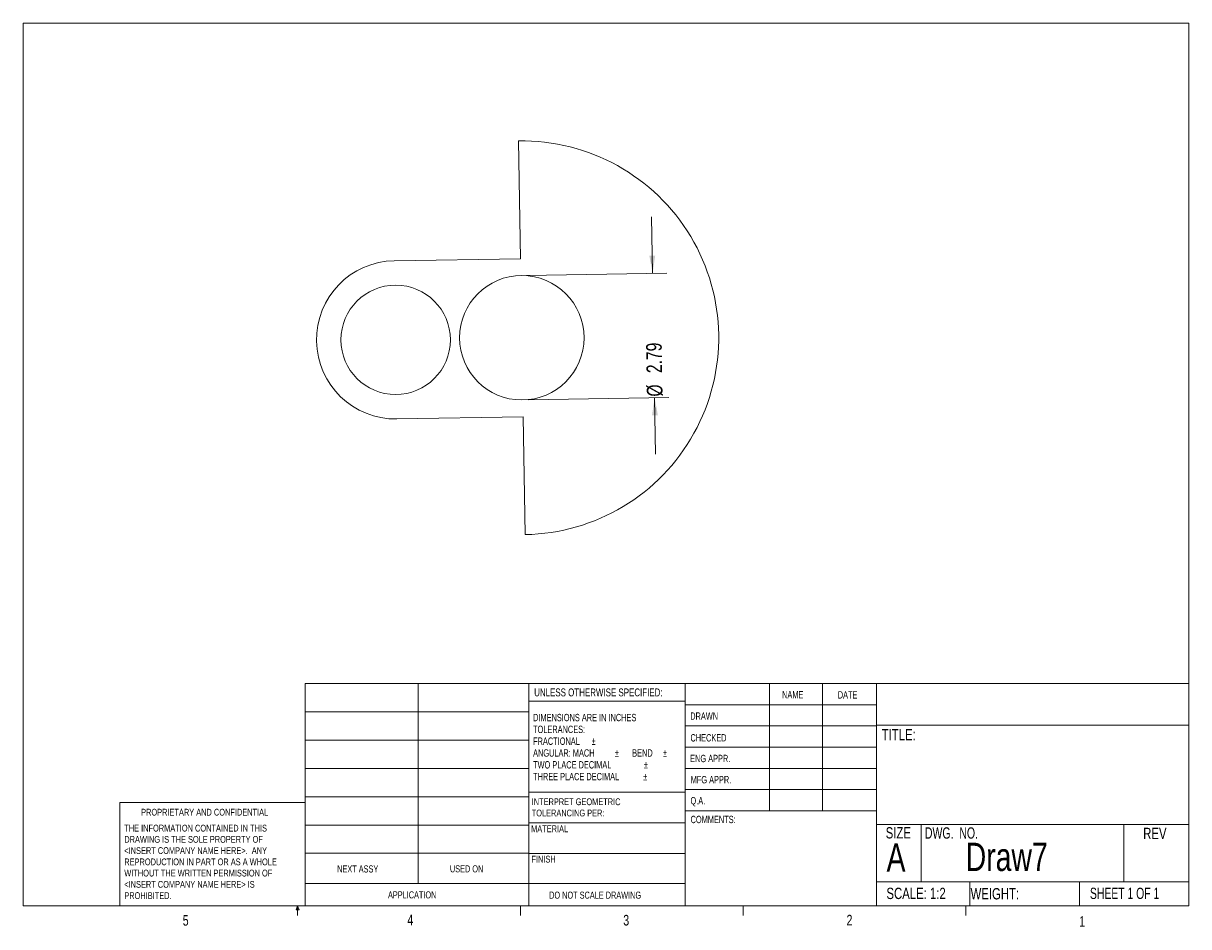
# Model space of a CAD drawing. Header units: millimetres. Extents: x 0.8 to 27, y 0.5 to 20.8.
import ezdxf

# ---------------------------------------------------------------- set-up
doc = ezdxf.new("R2010")
doc.units = ezdxf.units.MM
doc.styles.add('SLDTEXTSTYLE0', font='TXT', dxfattribs={"width": 0.75})
doc.styles.add('SLDTEXTSTYLE1', font='TXT', dxfattribs={"width": 0.6875})
doc.styles.add('SLDTEXTSTYLE2', font='TXT', dxfattribs={"width": 0.694444})

# ---------------------------------------------------------------- blocks, each defined once
blk = doc.blocks.new('SW_BLOCK_DIMENSION_0')
at = {"color": 0, "linetype": 'Continuous', "lineweight": 0}
for p, q in [((-0.026, 3.11), (-0.026, -0.04)), ((2.768, 3.11), (2.768, -0.04)), ((-0.026, 0.278), (-1.296, 0.278)), ((2.768, 0.278), (4.038, 0.278))]:
    blk.add_line(p, q, dxfattribs=at)
for points in [[(-0.026, 0.278), (-0.422, 0.344), (-0.422, 0.212)], [(2.768, 0.278), (3.164, 0.212), (3.164, 0.344)]]:
    blk.add_solid(points, dxfattribs=at)
at = {"color": 0, "linetype": 'Continuous', "lineweight": 0, "char_height": 0.35, "attachment_point": 1, "style": 'SLDTEXTSTYLE0'}
for s, insert in [('%%c', (0, 0.451)), ('2.79', (0.528, 0.451))]:
    blk.add_mtext(s, dxfattribs=dict(at, insert=insert))
blk = doc.blocks.new('drive')
at = {"color": 7, "linetype": 'Continuous', "lineweight": 0}
for p, q in [((3.237, 0.13), (3.237, 2.963)), ((6.788, 0.13), (6.788, 2.963)), ((0.593, 0.13), (3.237, 0.13)), ((9.433, 0.13), (6.788, 0.13))]:
    blk.add_line(p, q, dxfattribs=at)
for centre, radius in [((5.013, 2.963), 1.228), ((5.013, 0.13), 1.397)]:
    blk.add_circle(centre, radius, dxfattribs=at)
for centre, radius, start, end in [((5.013, 2.963), 1.776, 0, 180), ((5.013, 0.13), 4.42, 180, 0)]:
    blk.add_arc(centre, radius, start, end, dxfattribs=at)
blk.add_blockref('SW_BLOCK_DIMENSION_0', (3.642, -3.107), dxfattribs=at)
blk = doc.blocks.new('SW_NOTE_0')
at = {"color": 0, "linetype": 'Continuous', "lineweight": 0, "char_height": 0.1524, "attachment_point": 1, "style": 'SLDTEXTSTYLE0'}
for s, insert in [('INTERPRET GEOMETRIC', (0, 0.196)), ('TOLERANCING PER:', (0, -0.056))]:
    blk.add_mtext(s, dxfattribs=dict(at, insert=insert))
blk = doc.blocks.new('SW_NOTE_1')
at = {"color": 0, "linetype": 'Continuous', "lineweight": 0, "char_height": 0.1651, "attachment_point": 1, "style": 'SLDTEXTSTYLE0'}
for s, insert in [('DIMENSIONS ARE IN INCHES', (0, 0.213)), ('TOLERANCES:', (0, -0.052)), ('FRACTIONAL', (0, -0.317)), ('%%p', (1.315, -0.317)), ('ANGULAR: MACH', (0, -0.582)), ('%%p', (1.837, -0.582)), ('     BEND ', (1.995, -0.582)), ('%%p', (2.916, -0.582)), ('TWO PLACE DECIMAL    ', (0, -0.848)), ('%%p', (2.488, -0.848)), ('THREE PLACE DECIMAL  ', (0, -1.113)), ('%%p', (2.473, -1.113))]:
    blk.add_mtext(s, dxfattribs=dict(at, insert=insert))
blk = doc.blocks.new('SW_NOTE_2')
at = {"color": 0, "linetype": 'Continuous', "lineweight": 0, "char_height": 0.1524, "attachment_point": 1, "style": 'SLDTEXTSTYLE0'}
for s, insert in [('THE INFORMATION CONTAINED IN THIS', (0, 0.196)), ('DRAWING IS THE SOLE PROPERTY OF', (0, -0.056)), ('<INSERT COMPANY NAME HERE>.  ANY ', (0, -0.308)), ('REPRODUCTION IN PART OR AS A WHOLE', (0, -0.561)), ('WITHOUT THE WRITTEN PERMISSION OF', (0, -0.813)), ('<INSERT COMPANY NAME HERE> IS ', (0, -1.066)), ('PROHIBITED.', (0, -1.318))]:
    blk.add_mtext(s, dxfattribs=dict(at, insert=insert))

msp = doc.modelspace()

# ---------------------------------------------------------------- linework, layer by layer
at = {"color": 7, "linetype": 'Continuous', "lineweight": 0}
for p, q in [((0.838, 20.808), (27, 20.808)), ((0.838, 20.808), (0.838, 0.996)), ((27, 0.996), (27, 20.808)), ((7.165, 5.985), (27, 5.985)), ((7.165, 0.996), (7.165, 5.985)), ((9.7, 5.985), (9.7, 1.494)), ((12.187, 0.996), (12.187, 5.985)), ((15.696, 5.985), (15.696, 0.996)), ((17.586, 5.985), (17.586, 3.128)), ((18.776, 5.985), (18.776, 3.128)), ((19.993, 5.985), (19.993, 0.996)), ((15.696, 5.593), (12.187, 5.593)), ((15.696, 5.509), (19.993, 5.509)), ((7.165, 5.35), (12.187, 5.35)), ((15.696, 5.033), (19.993, 5.033)), ((19.993, 5.053), (27, 5.053)), ((7.165, 4.715), (12.187, 4.715)), ((15.696, 4.557), (19.993, 4.557)), ((7.165, 4.08), (12.187, 4.08)), ((19.993, 4.08), (15.696, 4.08)), ((7.165, 3.445), (12.187, 3.445)), ((12.187, 3.545), (15.696, 3.545)), ((19.993, 3.604), (15.696, 3.604)), ((3.007, 0.996), (3.007, 3.318)), ((7.165, 3.318), (3.007, 3.318)), ((19.993, 3.128), (15.696, 3.128)), ((7.165, 2.81), (12.187, 2.81)), ((12.187, 2.86), (15.696, 2.86)), ((19.993, 2.824), (27, 2.824)), ((20.998, 2.824), (20.998, 1.537)), ((25.547, 2.824), (25.547, 1.537)), ((7.165, 2.175), (12.187, 2.175)), ((12.187, 2.174), (15.696, 2.174)), ((7.165, 1.494), (15.696, 1.494)), ((19.993, 1.537), (27, 1.537)), ((22.084, 1.537), (22.084, 0.996)), ((24.552, 1.537), (24.552, 0.996)), ((27, 0.996), (0.838, 0.996)), ((6.963, 0.908), (6.997, 0.996)), ((7.029, 0.908), (6.963, 0.908)), ((6.997, 0.996), (6.997, 0.78)), ((6.997, 0.996), (7.029, 0.908)), ((11.998, 0.996), (11.998, 0.78)), ((16.998, 0.996), (16.998, 0.78)), ((21.999, 0.996), (21.999, 0.78))]:
    msp.add_line(p, q, dxfattribs=at)

# ---------------------------------------------------------------- block references
at = {"color": 7, "linetype": 'Continuous', "rotation": 90.95660410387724}
msp.add_blockref('drive', (12.243, 8.739), dxfattribs=at)
at = {"color": 7, "linetype": 'Continuous', "lineweight": 0}
for name, p in [('SW_NOTE_1', (12.282, 5.092)), ('SW_NOTE_0', (12.251, 3.212)), ('SW_NOTE_2', (3.105, 2.62))]:
    msp.add_blockref(name, p, dxfattribs=at)

# ---------------------------------------------------------------- texts
at = {"color": 7, "linetype": 'Continuous', "lineweight": 0, "attachment_point": 1}
for s, insert, char_height, style in [('UNLESS OTHERWISE SPECIFIED:', (12.306, 5.876), 0.1778, 'SLDTEXTSTYLE0'), ('NAME', (17.872, 5.818), 0.1651, 'SLDTEXTSTYLE0'), ('DATE', (19.122, 5.814), 0.1651, 'SLDTEXTSTYLE0'), ('DRAWN', (15.81, 5.338), 0.1651, 'SLDTEXTSTYLE0'), ('CHECKED', (15.815, 4.85), 0.1651, 'SLDTEXTSTYLE0'), ('TITLE:', (20.109, 4.965), 0.254, 'SLDTEXTSTYLE0'), ('ENG APPR.', (15.808, 4.386), 0.1651, 'SLDTEXTSTYLE0'), ('MFG APPR.', (15.82, 3.91), 0.1651, 'SLDTEXTSTYLE0'), ('Q.A.', (15.816, 3.438), 0.1651, 'SLDTEXTSTYLE0'), ('PROPRIETARY AND CONFIDENTIAL', (3.483, 3.174), 0.1524, 'SLDTEXTSTYLE0'), ('COMMENTS:', (15.818, 3.017), 0.1651, 'SLDTEXTSTYLE0'), ('MATERIAL', (12.238, 2.801), 0.1524, 'SLDTEXTSTYLE0'), ('SIZE', (20.198, 2.762), 0.254, 'SLDTEXTSTYLE0'), ('DWG.  NO.', (21.078, 2.758), 0.254, 'SLDTEXTSTYLE2'), ('REV', (25.979, 2.748), 0.254, 'SLDTEXTSTYLE0'), ('A', (20.218, 2.398), 0.635, 'SLDTEXTSTYLE0'), ('Draw7', (21.995, 2.413), 0.635, 'SLDTEXTSTYLE0'), ('FINISH', (12.245, 2.12), 0.1524, 'SLDTEXTSTYLE0'), ('NEXT ASSY', (7.884, 1.903), 0.1588, 'SLDTEXTSTYLE0'), ('USED ON', (10.415, 1.906), 0.1588, 'SLDTEXTSTYLE0'), ('APPLICATION', (9.025, 1.321), 0.15875, 'SLDTEXTSTYLE0'), ('DO NOT SCALE DRAWING', (12.643, 1.315), 0.15875, 'SLDTEXTSTYLE0'), ('SCALE: 1:2', (20.215, 1.402), 0.254, 'SLDTEXTSTYLE0'), ('WEIGHT: ', (22.104, 1.394), 0.254, 'SLDTEXTSTYLE0'), ('SHEET 1 OF 1', (24.783, 1.403), 0.254, 'SLDTEXTSTYLE1'), ('5', (4.417, 0.789), 0.238, 'SLDTEXTSTYLE0'), ('4', (9.458, 0.797), 0.238, 'SLDTEXTSTYLE0'), ('3', (14.306, 0.792), 0.238, 'SLDTEXTSTYLE0'), ('2', (19.319, 0.794), 0.238, 'SLDTEXTSTYLE0'), ('1', (24.541, 0.765), 0.238, 'SLDTEXTSTYLE0')]:
    msp.add_mtext(s, dxfattribs=dict(at, insert=insert, char_height=char_height, style=style))

doc.saveas('drawing.dxf')
